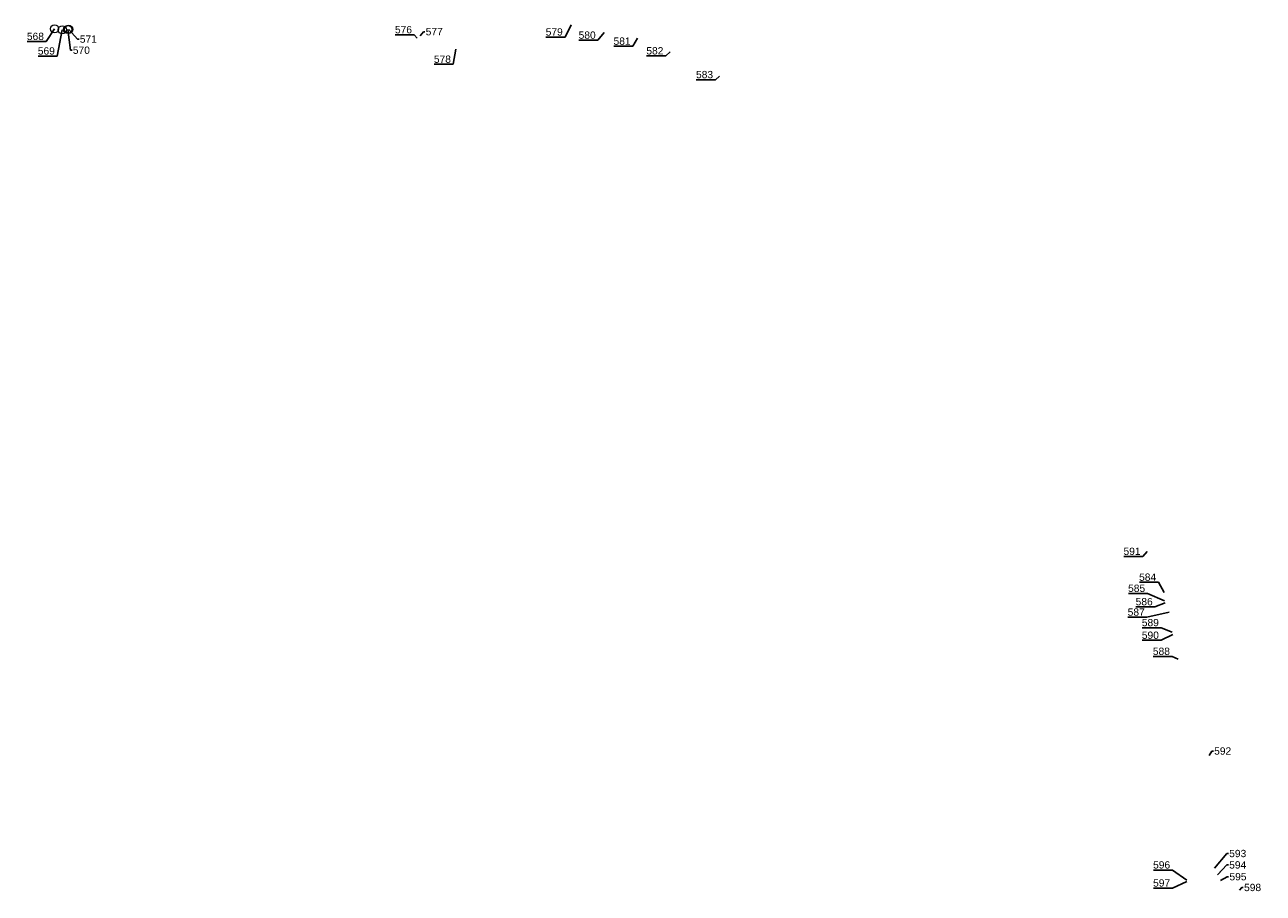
# Model space of a CAD drawing. Extents: x 5550606 to 5555059, y 5709169 to 5713510.
# Tile 27 of 33: x 5553918 to 5554223, y 5710534 to 5710747. Entities that reach past the tile are written whole.
import ezdxf
from ezdxf import colors
from ezdxf.entities.mleader import LeaderData, LeaderLine
from ezdxf.math import Vec2, Vec3

# ---------------------------------------------------------------- set-up
doc = ezdxf.new("R2010")
doc.units = 0
doc.layers.add('z_drzewa', color=96, linetype='Continuous', lineweight=20)
doc.layers.add('z_drzewa-etykiety', color=96, linetype='Continuous', lineweight=9)
doc.styles.add('Z_Opisy', font='arial.ttf', dxfattribs={"height": 1.2})

msp = doc.modelspace()

# ---------------------------------------------------------------- linework, layer by layer
at = {"layer": 'z_drzewa'}
for centre in [(5553925.66, 5710746.02), (5553927.56, 5710745.78), (5553928.9, 5710745.86), (5553929.14, 5710745.89)]:
    msp.add_circle(centre, 1, dxfattribs=at)

# ---------------------------------------------------------------- leaders
at = {"layer": 'z_drzewa-etykiety'}
ml = msp.add_multileader_mtext('Standard', dxfattribs=at)
ml.set_content('576', color=256, style='Z_Opisy')
ml.set_leader_properties()
ml.build(insert=Vec2(0, 0))
ml.multileader.update_dxf_attribs({"text_right_attachment_type": 6, "dogleg_length": 0.358, "arrow_head_size": 0})
ctx = ml.context
ctx.base_point, ctx.char_height, ctx.arrow_head_size, ctx.landing_gap_size, ctx.plane_origin = Vec3(5554009.43, 5710745.81), 1.8, 0, 0.2, Vec3(5554014.89, 5710743.76)
ctx.right_attachment, ctx.text_align_type = 6, 2
notes = []
notes.append((ctx, [(0, (1, 1, 0), (5554014.16, 5710744.56), (-1, 0), 0.358, [(0, [(5554014.89, 5710743.76)], 0, [])])]))
ctx.mtext.insert, ctx.mtext.alignment, ctx.mtext.flow_direction = Vec3(5554013.6, 5710746.72), 3, 5
ml = msp.add_multileader_mtext('Standard', dxfattribs=at)
ml.set_content('577', color=256, style='Z_Opisy')
ml.set_leader_properties()
ml.build(insert=Vec2(0, 0))
ml.multileader.update_dxf_attribs({"text_right_attachment_type": 6, "dogleg_length": 0.358, "arrow_head_size": 0})
ctx = ml.context
ctx.base_point, ctx.char_height, ctx.arrow_head_size, ctx.landing_gap_size, ctx.plane_origin = Vec3(5554016.77, 5710745.31), 1.8, 0, 0.2, Vec3(5554015.63, 5710744.31)
ctx.right_attachment = 6
notes.append((ctx, [(0, (1, 1, 0), (5554016.41, 5710745.31), (1, 0), 0.358, [(0, [(5554015.63, 5710744.31)], 0, [])])]))
ctx.mtext.insert, ctx.mtext.flow_direction = Vec3(5554016.97, 5710746.23), 5
ml = msp.add_multileader_mtext('Standard', dxfattribs=at)
ml.set_content('579', color=256, style='Z_Opisy')
ml.set_leader_properties()
ml.build(insert=Vec2(0, 0))
ml.multileader.update_dxf_attribs({"text_right_attachment_type": 6, "dogleg_length": 0.358, "arrow_head_size": 0})
ctx = ml.context
ctx.base_point, ctx.char_height, ctx.arrow_head_size, ctx.landing_gap_size, ctx.plane_origin = Vec3(5554046.51, 5710745.24), 1.8, 0, 0.2, Vec3(5554052.78, 5710747.01)
ctx.right_attachment, ctx.text_align_type = 6, 2
notes.append((ctx, [(0, (1, 1, 0), (5554051.25, 5710744), (-1, 0), 0.358, [(0, [(5554052.78, 5710747.01)], 0, [])])]))
ctx.mtext.insert, ctx.mtext.alignment, ctx.mtext.flow_direction = Vec3(5554050.69, 5710746.16), 3, 5
ml = msp.add_multileader_mtext('Standard', dxfattribs=at)
ml.set_content('568', color=256, style='Z_Opisy')
ml.set_leader_properties()
ml.build(insert=Vec2(0, 0))
ml.multileader.update_dxf_attribs({"text_right_attachment_type": 6, "dogleg_length": 0.358, "arrow_head_size": 0})
ctx = ml.context
ctx.base_point, ctx.char_height, ctx.arrow_head_size, ctx.landing_gap_size, ctx.plane_origin = Vec3(5553918.87, 5710744.16), 1.8, 0, 0.2, Vec3(5553925.66, 5710746.02)
ctx.right_attachment, ctx.text_align_type = 6, 2
notes.append((ctx, [(0, (1, 1, 0), (5553923.6, 5710742.91), (-1, 0), 0.358, [(0, [(5553925.66, 5710746.02)], 0, [])])]))
ctx.mtext.insert, ctx.mtext.alignment, ctx.mtext.flow_direction = Vec3(5553923.05, 5710745.07), 3, 5
ml = msp.add_multileader_mtext('Standard', dxfattribs=at)
ml.set_content('569', color=256, style='Z_Opisy')
ml.set_leader_properties()
ml.build(insert=Vec2(0, 0))
ml.multileader.update_dxf_attribs({"text_right_attachment_type": 6, "dogleg_length": 0.358, "arrow_head_size": 0})
ctx = ml.context
ctx.base_point, ctx.char_height, ctx.arrow_head_size, ctx.landing_gap_size, ctx.plane_origin = Vec3(5553921.56, 5710740.57), 1.8, 0, 0.2, Vec3(5553927.56, 5710745.78)
ctx.right_attachment, ctx.text_align_type = 6, 2
notes.append((ctx, [(0, (1, 1, 0), (5553926.3, 5710739.33), (-1, 0), 0.358, [(0, [(5553927.56, 5710745.78)], 0, [])])]))
ctx.mtext.insert, ctx.mtext.alignment, ctx.mtext.flow_direction = Vec3(5553925.74, 5710741.49), 3, 5
ml = msp.add_multileader_mtext('Standard', dxfattribs=at)
ml.set_content('570', color=256, style='Z_Opisy')
ml.set_leader_properties()
ml.build(insert=Vec2(0, 0))
ml.multileader.update_dxf_attribs({"text_right_attachment_type": 6, "dogleg_length": 0.358, "arrow_head_size": 0})
ctx = ml.context
ctx.base_point, ctx.char_height, ctx.arrow_head_size, ctx.landing_gap_size, ctx.plane_origin = Vec3(5553929.96, 5710740.75), 1.8, 0, 0.2, Vec3(5553928.9, 5710745.86)
ctx.right_attachment = 6
notes.append((ctx, [(0, (1, 1, 0), (5553929.6, 5710740.75), (1, 0), 0.358, [(0, [(5553928.9, 5710745.86)], 0, [])])]))
ctx.mtext.insert, ctx.mtext.flow_direction = Vec3(5553930.16, 5710741.67), 5
ml = msp.add_multileader_mtext('Standard', dxfattribs=at)
ml.set_content('571', color=256, style='Z_Opisy')
ml.set_leader_properties()
ml.build(insert=Vec2(0, 0))
ml.multileader.update_dxf_attribs({"text_right_attachment_type": 6, "dogleg_length": 0.358, "arrow_head_size": 0})
ctx = ml.context
ctx.base_point, ctx.char_height, ctx.arrow_head_size, ctx.landing_gap_size, ctx.plane_origin = Vec3(5553931.68, 5710743.49), 1.8, 0, 0.2, Vec3(5553929.14, 5710745.89)
ctx.right_attachment = 6
notes.append((ctx, [(0, (1, 1, 0), (5553931.32, 5710743.49), (1, 0), 0.358, [(0, [(5553929.14, 5710745.89)], 0, [])])]))
ctx.mtext.insert, ctx.mtext.flow_direction = Vec3(5553931.88, 5710744.4), 5
ml = msp.add_multileader_mtext('Standard', dxfattribs=at)
ml.set_content('580', color=256, style='Z_Opisy')
ml.set_leader_properties()
ml.build(insert=Vec2(0, 0))
ml.multileader.update_dxf_attribs({"text_right_attachment_type": 6, "dogleg_length": 0.358, "arrow_head_size": 0})
ctx = ml.context
ctx.base_point, ctx.char_height, ctx.arrow_head_size, ctx.landing_gap_size, ctx.plane_origin = Vec3(5554054.62, 5710744.46), 1.8, 0, 0.2, Vec3(5554060.86, 5710745.14)
ctx.right_attachment, ctx.text_align_type = 6, 2
notes.append((ctx, [(0, (1, 1, 0), (5554059.35, 5710743.22), (-1, 0), 0.358, [(0, [(5554060.86, 5710745.14)], 0, [])])]))
ctx.mtext.insert, ctx.mtext.alignment, ctx.mtext.flow_direction = Vec3(5554058.79, 5710745.38), 3, 5
ml = msp.add_multileader_mtext('Standard', dxfattribs=at)
ml.set_content('581', color=256, style='Z_Opisy')
ml.set_leader_properties()
ml.build(insert=Vec2(0, 0))
ml.multileader.update_dxf_attribs({"text_right_attachment_type": 6, "dogleg_length": 0.358, "arrow_head_size": 0})
ctx = ml.context
ctx.base_point, ctx.char_height, ctx.arrow_head_size, ctx.landing_gap_size, ctx.plane_origin = Vec3(5554063.55, 5710742.98), 1.8, 0, 0.2, Vec3(5554069.04, 5710743.74)
ctx.right_attachment, ctx.text_align_type = 6, 2
notes.append((ctx, [(0, (1, 1, 0), (5554067.94, 5710741.74), (-1, 0), 0.358, [(0, [(5554069.04, 5710743.74)], 0, [])])]))
ctx.mtext.insert, ctx.mtext.alignment, ctx.mtext.flow_direction = Vec3(5554067.38, 5710743.9), 3, 5
ml = msp.add_multileader_mtext('Standard', dxfattribs=at)
ml.set_content('578', color=256, style='Z_Opisy')
ml.set_leader_properties()
ml.build(insert=Vec2(0, 0))
ml.multileader.update_dxf_attribs({"text_right_attachment_type": 6, "dogleg_length": 0.358, "arrow_head_size": 0})
ctx = ml.context
ctx.base_point, ctx.char_height, ctx.arrow_head_size, ctx.landing_gap_size, ctx.plane_origin = Vec3(5554019, 5710738.54), 1.8, 0, 0.2, Vec3(5554024.38, 5710741.01)
ctx.right_attachment, ctx.text_align_type = 6, 2
notes.append((ctx, [(0, (1, 1, 0), (5554023.74, 5710737.3), (-1, 0), 0.358, [(0, [(5554024.38, 5710741.01)], 0, [])])]))
ctx.mtext.insert, ctx.mtext.alignment, ctx.mtext.flow_direction = Vec3(5554023.18, 5710739.46), 3, 5
ml = msp.add_multileader_mtext('Standard', dxfattribs=at)
ml.set_content('582', color=256, style='Z_Opisy')
ml.set_leader_properties()
ml.build(insert=Vec2(0, 0))
ml.multileader.update_dxf_attribs({"text_right_attachment_type": 6, "dogleg_length": 0.358, "arrow_head_size": 0})
ctx = ml.context
ctx.base_point, ctx.char_height, ctx.arrow_head_size, ctx.landing_gap_size, ctx.plane_origin = Vec3(5554071.29, 5710740.61), 1.8, 0, 0.2, Vec3(5554077.08, 5710740.34)
ctx.right_attachment, ctx.text_align_type = 6, 2
notes.append((ctx, [(0, (1, 1, 0), (5554076.01, 5710739.36), (-1, 0), 0.358, [(0, [(5554077.08, 5710740.34)], 0, [])])]))
ctx.mtext.insert, ctx.mtext.alignment, ctx.mtext.flow_direction = Vec3(5554075.45, 5710741.52), 3, 5
ml = msp.add_multileader_mtext('Standard', dxfattribs=at)
ml.set_content('583', color=256, style='Z_Opisy')
ml.set_leader_properties()
ml.build(insert=Vec2(0, 0))
ml.multileader.update_dxf_attribs({"text_right_attachment_type": 6, "dogleg_length": 0.358, "arrow_head_size": 0})
ctx = ml.context
ctx.base_point, ctx.char_height, ctx.arrow_head_size, ctx.landing_gap_size, ctx.plane_origin = Vec3(5554083.49, 5710734.76), 1.8, 0, 0.2, Vec3(5554089.22, 5710734.37)
ctx.right_attachment, ctx.text_align_type = 6, 2
notes.append((ctx, [(0, (1, 1, 0), (5554088.23, 5710733.52), (-1, 0), 0.358, [(0, [(5554089.22, 5710734.37)], 0, [])])]))
ctx.mtext.insert, ctx.mtext.alignment, ctx.mtext.flow_direction = Vec3(5554087.67, 5710735.68), 3, 5
ml = msp.add_multileader_mtext('Standard', dxfattribs=at)
ml.set_content('591', color=256, style='Z_Opisy')
ml.set_leader_properties()
ml.build(insert=Vec2(0, 0))
ml.multileader.update_dxf_attribs({"text_right_attachment_type": 6, "dogleg_length": 0.358, "arrow_head_size": 0})
ctx = ml.context
ctx.base_point, ctx.char_height, ctx.arrow_head_size, ctx.landing_gap_size, ctx.plane_origin = Vec3(5554189.02, 5710617.56), 1.8, 0, 0.2, Vec3(5554194.48, 5710617.54)
ctx.right_attachment, ctx.text_align_type = 6, 2
notes.append((ctx, [(0, (1, 1, 0), (5554193.41, 5710616.31), (-1, 0), 0.358, [(0, [(5554194.48, 5710617.54)], 0, [])])]))
ctx.mtext.insert, ctx.mtext.alignment, ctx.mtext.flow_direction = Vec3(5554192.85, 5710618.47), 3, 5
ml = msp.add_multileader_mtext('Standard', dxfattribs=at)
ml.set_content('584', color=256, style='Z_Opisy')
ml.set_leader_properties()
ml.build(insert=Vec2(0, 0))
ml.multileader.update_dxf_attribs({"text_right_attachment_type": 6, "dogleg_length": 0.358, "arrow_head_size": 0})
ctx = ml.context
ctx.base_point, ctx.char_height, ctx.arrow_head_size, ctx.landing_gap_size, ctx.plane_origin = Vec3(5554192.51, 5710611.2), 1.8, 0, 0.2, Vec3(5554198.64, 5710607.44)
ctx.right_attachment, ctx.text_align_type = 6, 2
notes.append((ctx, [(0, (1, 1, 0), (5554197.24, 5710609.95), (-1, 0), 0.358, [(0, [(5554198.64, 5710607.44)], 0, [])])]))
ctx.mtext.insert, ctx.mtext.alignment, ctx.mtext.flow_direction = Vec3(5554196.68, 5710612.11), 3, 5
ml = msp.add_multileader_mtext('Standard', dxfattribs=at)
ml.set_content('585', color=256, style='Z_Opisy')
ml.set_leader_properties()
ml.build(insert=Vec2(0, 0))
ml.multileader.update_dxf_attribs({"text_right_attachment_type": 6, "dogleg_length": 0.358, "arrow_head_size": 0})
ctx = ml.context
ctx.base_point, ctx.char_height, ctx.arrow_head_size, ctx.landing_gap_size, ctx.plane_origin = Vec3(5554189.78, 5710608.46), 1.8, 0, 0.2, Vec3(5554198.74, 5710605.41)
ctx.right_attachment, ctx.text_align_type = 6, 2
notes.append((ctx, [(0, (1, 1, 0), (5554194.53, 5710607.22), (-1, 0), 0.358, [(0, [(5554198.74, 5710605.41)], 0, [])])]))
ctx.mtext.insert, ctx.mtext.alignment, ctx.mtext.flow_direction = Vec3(5554193.97, 5710609.38), 3, 5
ml = msp.add_multileader_mtext('Standard', dxfattribs=at)
ml.set_content('586', color=256, style='Z_Opisy')
ml.set_leader_properties()
ml.build(insert=Vec2(0, 0))
ml.multileader.update_dxf_attribs({"text_right_attachment_type": 6, "dogleg_length": 0.358, "arrow_head_size": 0})
ctx = ml.context
ctx.base_point, ctx.char_height, ctx.arrow_head_size, ctx.landing_gap_size, ctx.plane_origin = Vec3(5554191.66, 5710605.17), 1.8, 0, 0.2, Vec3(5554198.93, 5710604.89)
ctx.right_attachment, ctx.text_align_type = 6, 2
notes.append((ctx, [(0, (1, 1, 0), (5554196.39, 5710603.93), (-1, 0), 0.358, [(0, [(5554198.93, 5710604.89)], 0, [])])]))
ctx.mtext.insert, ctx.mtext.alignment, ctx.mtext.flow_direction = Vec3(5554195.83, 5710606.09), 3, 5
ml = msp.add_multileader_mtext('Standard', dxfattribs=at)
ml.set_content('587', color=256, style='Z_Opisy')
ml.set_leader_properties()
ml.build(insert=Vec2(0, 0))
ml.multileader.update_dxf_attribs({"text_right_attachment_type": 6, "dogleg_length": 0.358, "arrow_head_size": 0})
ctx = ml.context
ctx.base_point, ctx.char_height, ctx.arrow_head_size, ctx.landing_gap_size, ctx.plane_origin = Vec3(5554189.69, 5710602.62), 1.8, 0, 0.2, Vec3(5554199.89, 5710602.64)
ctx.right_attachment, ctx.text_align_type = 6, 2
notes.append((ctx, [(0, (1, 1, 0), (5554194.42, 5710601.37), (-1, 0), 0.358, [(0, [(5554199.89, 5710602.64)], 0, [])])]))
ctx.mtext.insert, ctx.mtext.alignment, ctx.mtext.flow_direction = Vec3(5554193.87, 5710603.53), 3, 5
ml = msp.add_multileader_mtext('Standard', dxfattribs=at)
ml.set_content('589', color=256, style='Z_Opisy')
ml.set_leader_properties()
ml.build(insert=Vec2(0, 0))
ml.multileader.update_dxf_attribs({"text_right_attachment_type": 6, "dogleg_length": 0.358, "arrow_head_size": 0})
ctx = ml.context
ctx.base_point, ctx.char_height, ctx.arrow_head_size, ctx.landing_gap_size, ctx.plane_origin = Vec3(5554193.17, 5710600.03), 1.8, 0, 0.2, Vec3(5554200.66, 5710597.71)
ctx.right_attachment, ctx.text_align_type = 6, 2
notes.append((ctx, [(0, (1, 1, 0), (5554197.9, 5710598.78), (-1, 0), 0.358, [(0, [(5554200.66, 5710597.71)], 0, [])])]))
ctx.mtext.insert, ctx.mtext.alignment, ctx.mtext.flow_direction = Vec3(5554197.35, 5710600.94), 3, 5
ml = msp.add_multileader_mtext('Standard', dxfattribs=at)
ml.set_content('590', color=256, style='Z_Opisy')
ml.set_leader_properties()
ml.build(insert=Vec2(0, 0))
ml.multileader.update_dxf_attribs({"text_right_attachment_type": 6, "dogleg_length": 0.358, "arrow_head_size": 0})
ctx = ml.context
ctx.base_point, ctx.char_height, ctx.arrow_head_size, ctx.landing_gap_size, ctx.plane_origin = Vec3(5554193.18, 5710596.92), 1.8, 0, 0.2, Vec3(5554200.82, 5710597.08)
ctx.right_attachment, ctx.text_align_type = 6, 2
notes.append((ctx, [(0, (1, 1, 0), (5554197.9, 5710595.68), (-1, 0), 0.358, [(0, [(5554200.82, 5710597.08)], 0, [])])]))
ctx.mtext.insert, ctx.mtext.alignment, ctx.mtext.flow_direction = Vec3(5554197.35, 5710597.84), 3, 5
ml = msp.add_multileader_mtext('Standard', dxfattribs=at)
ml.set_content('588', color=256, style='Z_Opisy')
ml.set_leader_properties()
ml.build(insert=Vec2(0, 0))
ml.multileader.update_dxf_attribs({"text_right_attachment_type": 6, "dogleg_length": 0.358, "arrow_head_size": 0})
ctx = ml.context
ctx.base_point, ctx.char_height, ctx.arrow_head_size, ctx.landing_gap_size, ctx.plane_origin = Vec3(5554195.89, 5710592.97), 1.8, 0, 0.2, Vec3(5554202.1, 5710591.06)
ctx.right_attachment, ctx.text_align_type = 6, 2
notes.append((ctx, [(0, (1, 1, 0), (5554200.63, 5710591.73), (-1, 0), 0.358, [(0, [(5554202.1, 5710591.06)], 0, [])])]))
ctx.mtext.insert, ctx.mtext.alignment, ctx.mtext.flow_direction = Vec3(5554200.07, 5710593.89), 3, 5
ml = msp.add_multileader_mtext('Standard', dxfattribs=at)
ml.set_content('592', color=256, style='Z_Opisy')
ml.set_leader_properties()
ml.build(insert=Vec2(0, 0))
ml.multileader.update_dxf_attribs({"text_right_attachment_type": 6, "dogleg_length": 0.358, "arrow_head_size": 0})
ctx = ml.context
ctx.base_point, ctx.char_height, ctx.arrow_head_size, ctx.landing_gap_size, ctx.plane_origin = Vec3(5554210.75, 5710568.46), 1.8, 0, 0.2, Vec3(5554209.76, 5710567.4)
ctx.right_attachment = 6
notes.append((ctx, [(0, (1, 1, 0), (5554210.39, 5710568.46), (1, 0), 0.358, [(0, [(5554209.76, 5710567.4)], 0, [])])]))
ctx.mtext.insert, ctx.mtext.flow_direction = Vec3(5554210.95, 5710569.37), 5
ml = msp.add_multileader_mtext('Standard', dxfattribs=at)
ml.set_content('593', color=256, style='Z_Opisy')
ml.set_leader_properties()
ml.build(insert=Vec2(0, 0))
ml.multileader.update_dxf_attribs({"text_right_attachment_type": 6, "dogleg_length": 0.358, "arrow_head_size": 0})
ctx = ml.context
ctx.base_point, ctx.char_height, ctx.arrow_head_size, ctx.landing_gap_size, ctx.plane_origin = Vec3(5554214.45, 5710543.25), 1.8, 0, 0.2, Vec3(5554211, 5710539.65)
ctx.right_attachment = 6
notes.append((ctx, [(0, (1, 1, 0), (5554214.09, 5710543.25), (1, 0), 0.358, [(0, [(5554211, 5710539.65)], 0, [])])]))
ctx.mtext.insert, ctx.mtext.flow_direction = Vec3(5554214.65, 5710544.17), 5
ml = msp.add_multileader_mtext('Standard', dxfattribs=at)
ml.set_content('596', color=256, style='Z_Opisy')
ml.set_leader_properties()
ml.build(insert=Vec2(0, 0))
ml.multileader.update_dxf_attribs({"text_right_attachment_type": 6, "dogleg_length": 0.358, "arrow_head_size": 0})
ctx = ml.context
ctx.base_point, ctx.char_height, ctx.arrow_head_size, ctx.landing_gap_size, ctx.plane_origin = Vec3(5554195.94, 5710540.45), 1.8, 0, 0.2, Vec3(5554204.22, 5710536.71)
ctx.right_attachment, ctx.text_align_type = 6, 2
notes.append((ctx, [(0, (1, 1, 0), (5554200.68, 5710539.21), (-1, 0), 0.358, [(0, [(5554204.22, 5710536.71)], 0, [])])]))
ctx.mtext.insert, ctx.mtext.alignment, ctx.mtext.flow_direction = Vec3(5554200.12, 5710541.37), 3, 5
ml = msp.add_multileader_mtext('Standard', dxfattribs=at)
ml.set_content('594', color=256, style='Z_Opisy')
ml.set_leader_properties()
ml.build(insert=Vec2(0, 0))
ml.multileader.update_dxf_attribs({"text_right_attachment_type": 6, "dogleg_length": 0.358, "arrow_head_size": 0})
ctx = ml.context
ctx.base_point, ctx.char_height, ctx.arrow_head_size, ctx.landing_gap_size, ctx.plane_origin = Vec3(5554214.45, 5710540.46), 1.8, 0, 0.2, Vec3(5554211.8, 5710538)
ctx.right_attachment = 6
notes.append((ctx, [(0, (1, 1, 0), (5554214.09, 5710540.46), (1, 0), 0.358, [(0, [(5554211.8, 5710538)], 0, [])])]))
ctx.mtext.insert, ctx.mtext.flow_direction = Vec3(5554214.65, 5710541.37), 5
ml = msp.add_multileader_mtext('Standard', dxfattribs=at)
ml.set_content('597', color=256, style='Z_Opisy')
ml.set_leader_properties()
ml.build(insert=Vec2(0, 0))
ml.multileader.update_dxf_attribs({"text_right_attachment_type": 6, "dogleg_length": 0.358, "arrow_head_size": 0})
ctx = ml.context
ctx.base_point, ctx.char_height, ctx.arrow_head_size, ctx.landing_gap_size, ctx.plane_origin = Vec3(5554195.94, 5710536.01), 1.8, 0, 0.2, Vec3(5554204.22, 5710536.39)
ctx.right_attachment, ctx.text_align_type = 6, 2
notes.append((ctx, [(0, (1, 1, 0), (5554200.68, 5710534.77), (-1, 0), 0.358, [(0, [(5554204.22, 5710536.39)], 0, [])])]))
ctx.mtext.insert, ctx.mtext.alignment, ctx.mtext.flow_direction = Vec3(5554200.12, 5710536.93), 3, 5
ml = msp.add_multileader_mtext('Standard', dxfattribs=at)
ml.set_content('595', color=256, style='Z_Opisy')
ml.set_leader_properties()
ml.build(insert=Vec2(0, 0))
ml.multileader.update_dxf_attribs({"text_right_attachment_type": 6, "dogleg_length": 0.358, "arrow_head_size": 0})
ctx = ml.context
ctx.base_point, ctx.char_height, ctx.arrow_head_size, ctx.landing_gap_size, ctx.plane_origin = Vec3(5554214.51, 5710537.57), 1.8, 0, 0.2, Vec3(5554212.51, 5710536.6)
ctx.right_attachment = 6
notes.append((ctx, [(0, (1, 1, 0), (5554214.15, 5710537.57), (1, 0), 0.358, [(0, [(5554212.51, 5710536.6)], 0, [])])]))
ctx.mtext.insert, ctx.mtext.flow_direction = Vec3(5554214.71, 5710538.48), 5
ml = msp.add_multileader_mtext('Standard', dxfattribs=at)
ml.set_content('598', color=256, style='Z_Opisy')
ml.set_leader_properties()
ml.build(insert=Vec2(0, 0))
ml.multileader.update_dxf_attribs({"text_right_attachment_type": 6, "dogleg_length": 0.358, "arrow_head_size": 0})
ctx = ml.context
ctx.base_point, ctx.char_height, ctx.arrow_head_size, ctx.landing_gap_size, ctx.plane_origin = Vec3(5554218.11, 5710534.9), 1.8, 0, 0.2, Vec3(5554217.2, 5710534.29)
ctx.right_attachment = 6
notes.append((ctx, [(0, (1, 1, 0), (5554217.75, 5710534.9), (1, 0), 0.358, [(0, [(5554217.2, 5710534.29)], 0, [])])]))
ctx.mtext.insert, ctx.mtext.flow_direction = Vec3(5554218.31, 5710535.82), 5
for ctx, leaders in notes:
    for number, flags, end, landing, length, lines in leaders:
        leader = LeaderData()
        leader.index, (leader.has_last_leader_line, leader.has_dogleg_vector, leader.attachment_direction) = number, flags
        leader.last_leader_point, leader.dogleg_vector, leader.dogleg_length = Vec3(end), Vec3(landing), length
        for number, points, colour, breaks in lines:
            line = LeaderLine()
            line.index, line.vertices, line.color, line.breaks = number, Vec3.list(points), colors.encode_raw_color(colour), breaks
            leader.lines.append(line)
        ctx.leaders.append(leader)

doc.saveas('drawing.dxf')
